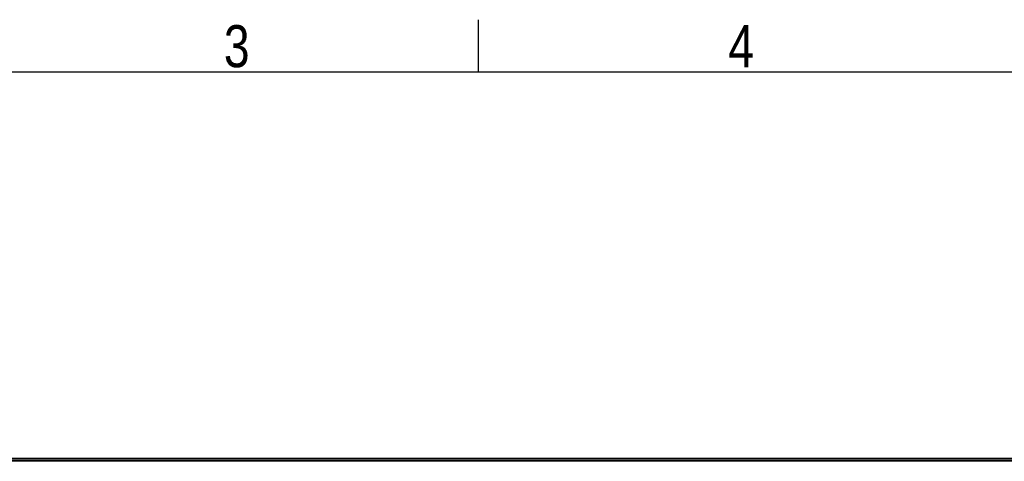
# Model space of a CAD drawing. Header units: millimetres. Extents: x 0 to 420, y 0 to 297.
# Tile 60 of 103: x 113 to 210, y 254 to 297. Entities that reach past the tile are written whole.
import ezdxf

# ---------------------------------------------------------------- set-up
doc = ezdxf.new("R2010")
doc.units = ezdxf.units.MM
doc.layers.add('CARTIGLIO', color=140, linetype='Continuous')
doc.styles.add('SLDTEXTSTYLE2', font='TXT', dxfattribs={"width": 0.821468})

msp = doc.modelspace()

# ---------------------------------------------------------------- linework, layer by layer
at = {"color": 7, "linetype": 'Continuous', "lineweight": 25}
for p, q in [((218.60707, 253.85059), (61.39293, 253.85059)), ((218.60707, 253.78771), (61.39293, 253.78771)), ((218.60707, 253.59905), (61.39293, 253.59905)), ((218.60707, 253.56698), (61.39293, 253.56698))]:
    msp.add_line(p, q, dxfattribs=at)
at = {"layer": 'CARTIGLIO', "linetype": 'Continuous'}
for p, q in [((158.2616, 291.82257), (158.2616, 296.99679)), ((414.8274, 291.82257), (5.18012, 291.82257))]:
    msp.add_line(p, q, dxfattribs=at)

# ---------------------------------------------------------------- texts
at = {"layer": 'CARTIGLIO', "char_height": 4.13937, "attachment_point": 2, "style": 'SLDTEXTSTYLE2'}
for s, insert in [('3', (134.49186, 296.46286)), ('4', (184.08902, 296.46286))]:
    msp.add_mtext(s, dxfattribs=dict(at, insert=insert))

doc.saveas('drawing.dxf')
